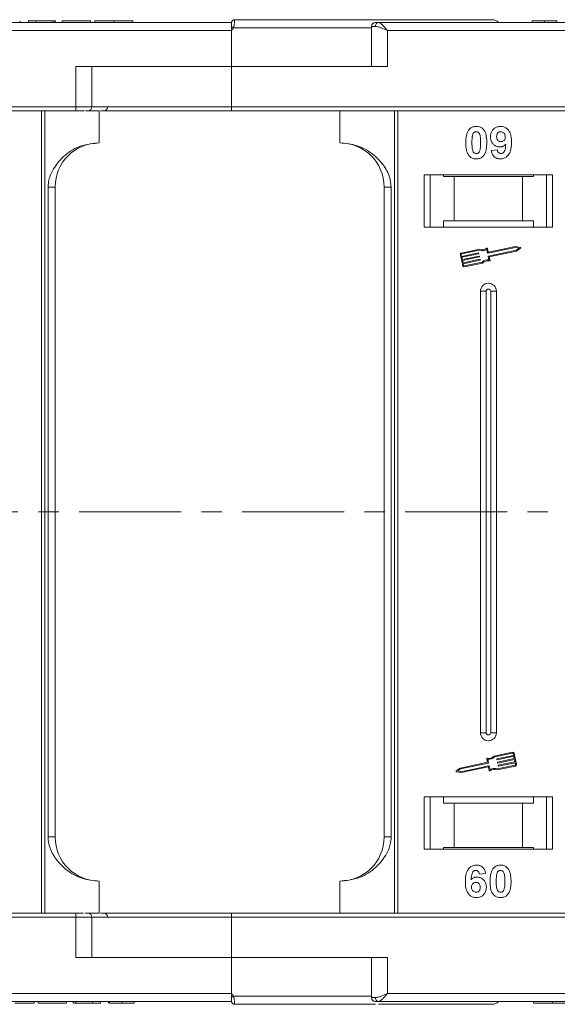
# Model space of a CAD drawing. Header units: millimetres. Extents: x 2205 to 3679, y 833 to 1866.
# Tile 29 of 86: x 3240 to 3307, y 1083 to 1206. Entities that reach past the tile are written whole.
import ezdxf

# ---------------------------------------------------------------- set-up
doc = ezdxf.new("R2010")
doc.units = ezdxf.units.MM
doc.linetypes.add('CENTERX2', pattern=[20.32, 12.7, -2.54, 2.54, -2.54])

msp = doc.modelspace()

# ---------------------------------------------------------------- linework, layer by layer
at = {"color": 7, "linetype": 'Continuous', "lineweight": 15}
for p, q in [((3266.09, 1205.183), (3217.384, 1205.183)), ((3239.731, 1205.183), (3239.731, 1205.383)), ((3240.757, 1205.383), (3241.718, 1205.383)), ((3240.757, 1205.183), (3240.757, 1205.383)), ((3241.718, 1205.383), (3241.718, 1205.183)), ((3241.718, 1205.383), (3243.834, 1205.383)), ((3243.834, 1205.383), (3243.834, 1205.183)), ((3243.834, 1205.383), (3244.154, 1205.383)), ((3244.154, 1205.383), (3244.154, 1205.183)), ((3244.987, 1205.183), (3244.987, 1205.383)), ((3244.987, 1205.383), (3248.513, 1205.383)), ((3248.513, 1205.383), (3248.513, 1205.183)), ((3249.026, 1205.383), (3249.026, 1205.183)), ((3251.405, 1205.183), (3251.405, 1205.383)), ((3253.769, 1205.183), (3253.769, 1205.383)), ((3266.09, 1205.181), (3266.09, 1205.183)), ((3266.44, 1205.533), (3266.44, 1205.533)), ((3333.09, 1205.183), (3284.384, 1205.183)), ((3303.526, 1205.383), (3303.526, 1205.183)), ((3305.07, 1205.183), (3305.07, 1205.383)), ((3306.622, 1205.183), (3306.622, 1205.383)), ((3218.502, 1204.183), (3266.09, 1204.183)), ((3266.324, 1204.533), (3266.09, 1204.183)), ((3266.09, 1204.183), (3266.09, 1199.683)), ((3283.502, 1204.533), (3266.324, 1204.533)), ((3283.502, 1204.683), (3283.502, 1199.683)), ((3284.011, 1204.683), (3283.502, 1204.683)), ((3285.502, 1204.183), (3333.09, 1204.183)), ((3285.502, 1199.683), (3285.502, 1204.183)), ((3246.678, 1199.683), (3246.678, 1194.683)), ((3266.09, 1199.683), (3246.678, 1199.683)), ((3248.678, 1194.683), (3248.678, 1199.683)), ((3266.09, 1194.683), (3266.09, 1199.683)), ((3266.09, 1199.683), (3285.502, 1199.683)), ((3246.678, 1194.683), (3199.09, 1194.683)), ((3199.09, 1194.183), (3246.678, 1194.183)), ((3242.378, 1194.183), (3242.378, 1144.183)), ((3242.797, 1144.183), (3242.797, 1194.183)), ((3246.678, 1194.683), (3246.678, 1194.183)), ((3248.678, 1194.683), (3246.678, 1194.683)), ((3247.885, 1194.183), (3249.59, 1194.183)), ((3266.09, 1194.683), (3248.678, 1194.683)), ((3249.59, 1190.183), (3249.59, 1194.183)), ((3313.678, 1194.683), (3266.09, 1194.683)), ((3266.09, 1194.683), (3266.09, 1194.183)), ((3266.09, 1194.183), (3313.678, 1194.183)), ((3279.59, 1194.183), (3279.59, 1190.183)), ((3286.383, 1194.183), (3286.383, 1144.183)), ((3286.802, 1144.183), (3286.802, 1194.183)), ((3298.449, 1189.227), (3299.218, 1189.311)), ((3306.09, 1186.183), (3290.09, 1186.183)), ((3290.09, 1186.183), (3290.09, 1179.683)), ((3290.84, 1179.683), (3290.84, 1186.183)), ((3292.476, 1185.983), (3292.476, 1186.183)), ((3292.476, 1185.983), (3293.84, 1185.983)), ((3293.84, 1185.983), (3293.84, 1180.483)), ((3302.34, 1185.983), (3293.84, 1185.983)), ((3302.34, 1180.483), (3302.34, 1185.983)), ((3302.34, 1185.983), (3303.704, 1185.983)), ((3303.704, 1186.183), (3303.704, 1185.983)), ((3305.34, 1186.183), (3305.34, 1179.683)), ((3306.09, 1179.683), (3306.09, 1186.183)), ((3243.205, 1184.683), (3243.205, 1144.183)), ((3244.09, 1184.683), (3243.205, 1184.683)), ((3244.09, 1144.183), (3244.09, 1184.683)), ((3285.09, 1184.683), (3285.975, 1184.683)), ((3285.09, 1184.683), (3285.09, 1144.183)), ((3285.975, 1144.183), (3285.975, 1184.683)), ((3293.84, 1180.483), (3292.476, 1180.483)), ((3292.476, 1180.483), (3292.476, 1179.683)), ((3302.34, 1180.483), (3293.84, 1180.483)), ((3303.704, 1180.483), (3302.34, 1180.483)), ((3303.704, 1179.683), (3303.704, 1180.483)), ((3290.09, 1179.683), (3306.09, 1179.683)), ((3297.008, 1176.936), (3294.729, 1176.454)), ((3296.996, 1176.813), (3294.754, 1176.339)), ((3297.982, 1176.451), (3297.889, 1176.895)), ((3298.073, 1176.591), (3297.985, 1177.006)), ((3301.479, 1177.16), (3298.017, 1176.429)), ((3298.09, 1176.084), (3301.551, 1176.815)), ((3301.478, 1177.28), (3298.108, 1176.568)), ((3298.2, 1175.987), (3301.599, 1176.705)), ((3302.079, 1177.162), (3301.478, 1177.28)), ((3301.921, 1177.073), (3301.479, 1177.16)), ((3301.551, 1176.815), (3301.921, 1177.073)), ((3301.599, 1176.705), (3302.101, 1177.056)), ((3294.593, 1176.246), (3294.885, 1174.867)), ((3294.708, 1176.27), (3294.757, 1176.04)), ((3294.757, 1176.04), (3296.84, 1176.48)), ((3296.864, 1176.365), (3294.781, 1175.925)), ((3294.781, 1175.925), (3294.842, 1175.638)), ((3294.842, 1175.638), (3296.924, 1176.078)), ((3296.949, 1175.963), (3294.866, 1175.523)), ((3294.866, 1175.523), (3294.927, 1175.236)), ((3294.927, 1175.236), (3297.009, 1175.676)), ((3297.034, 1175.561), (3294.951, 1175.121)), ((3296.874, 1176.457), (3296.886, 1176.4)), ((3296.959, 1176.055), (3296.971, 1175.998)), ((3297.044, 1175.653), (3297.056, 1175.596)), ((3298.161, 1175.605), (3298.067, 1176.049)), ((3298.294, 1175.543), (3298.2, 1175.987)), ((3294.951, 1175.121), (3295, 1174.891)), ((3295.069, 1174.846), (3297.312, 1175.319)), ((3295.094, 1174.731), (3297.372, 1175.212)), ((3297.09, 1171.683), (3297.09, 1144.183)), ((3297.09, 1171.683), (3297.805, 1171.683)), ((3297.805, 1171.683), (3297.805, 1144.183)), ((3298.375, 1144.183), (3298.375, 1171.683)), ((3299.09, 1171.683), (3298.375, 1171.683)), ((3299.09, 1144.183), (3299.09, 1171.683)), ((3242.378, 1144.183), (3242.378, 1094.183)), ((3242.797, 1094.183), (3242.797, 1144.183)), ((3243.205, 1144.183), (3243.205, 1103.683)), ((3244.09, 1103.683), (3244.09, 1144.183)), ((3285.09, 1144.183), (3285.09, 1103.683)), ((3285.975, 1103.683), (3285.975, 1144.183)), ((3286.383, 1144.183), (3286.383, 1094.183)), ((3286.802, 1094.183), (3286.802, 1144.183)), ((3297.09, 1144.183), (3297.09, 1116.683)), ((3297.805, 1144.183), (3297.805, 1116.683)), ((3298.375, 1116.683), (3298.375, 1144.183)), ((3299.09, 1116.683), (3299.09, 1144.183)), ((3297.805, 1116.683), (3297.09, 1116.683)), ((3299.09, 1116.683), (3298.375, 1116.683)), ((3301.086, 1114.249), (3298.808, 1113.768)), ((3301.111, 1114.134), (3298.868, 1113.661)), ((3297.98, 1112.993), (3294.581, 1112.275)), ((3298.09, 1112.896), (3294.629, 1112.165)), ((3297.886, 1113.437), (3297.98, 1112.993)), ((3298.019, 1113.375), (3298.113, 1112.931)), ((3299.136, 1113.327), (3299.124, 1113.385)), ((3299.146, 1113.419), (3301.229, 1113.859)), ((3301.253, 1113.744), (3299.171, 1113.304)), ((3299.221, 1112.925), (3299.209, 1112.982)), ((3299.231, 1113.017), (3301.314, 1113.457)), ((3301.338, 1113.342), (3299.256, 1112.902)), ((3299.316, 1112.615), (3301.399, 1113.055)), ((3301.423, 1112.94), (3299.34, 1112.5)), ((3301.229, 1113.859), (3301.18, 1114.089)), ((3301.314, 1113.457), (3301.253, 1113.744)), ((3301.587, 1112.735), (3301.295, 1114.113)), ((3301.399, 1113.055), (3301.338, 1113.342)), ((3301.472, 1112.71), (3301.423, 1112.94)), ((3294.581, 1112.275), (3294.079, 1111.924)), ((3294.101, 1111.818), (3294.702, 1111.7)), ((3294.629, 1112.165), (3294.259, 1111.907)), ((3294.259, 1111.907), (3294.701, 1111.82)), ((3294.701, 1111.82), (3298.163, 1112.551)), ((3294.702, 1111.7), (3298.072, 1112.412)), ((3298.107, 1112.39), (3298.195, 1111.974)), ((3298.198, 1112.529), (3298.291, 1112.085)), ((3299.172, 1112.044), (3301.451, 1112.526)), ((3299.184, 1112.167), (3301.426, 1112.641)), ((3299.306, 1112.523), (3299.294, 1112.58)), ((3306.09, 1108.683), (3290.09, 1108.683)), ((3290.09, 1108.683), (3290.09, 1102.183)), ((3290.84, 1102.183), (3290.84, 1108.683)), ((3292.476, 1108.683), (3292.476, 1107.883)), ((3303.704, 1107.883), (3303.704, 1108.683)), ((3305.34, 1108.683), (3305.34, 1102.183)), ((3306.09, 1102.183), (3306.09, 1108.683)), ((3292.476, 1107.883), (3293.84, 1107.883)), ((3293.84, 1107.883), (3293.84, 1102.383)), ((3293.84, 1107.883), (3302.34, 1107.883)), ((3302.34, 1102.383), (3302.34, 1107.883)), ((3302.34, 1107.883), (3303.704, 1107.883)), ((3243.205, 1103.683), (3244.09, 1103.683)), ((3285.09, 1103.683), (3285.975, 1103.683)), ((3290.09, 1102.183), (3306.09, 1102.183)), ((3293.84, 1102.383), (3292.476, 1102.383)), ((3292.476, 1102.183), (3292.476, 1102.383)), ((3293.84, 1102.383), (3302.34, 1102.383)), ((3303.704, 1102.383), (3302.34, 1102.383)), ((3303.704, 1102.383), (3303.704, 1102.183)), ((3249.59, 1098.183), (3249.59, 1094.183)), ((3279.59, 1094.183), (3279.59, 1098.183)), ((3297.731, 1099.139), (3296.962, 1099.055)), ((3246.678, 1094.183), (3199.09, 1094.183)), ((3199.09, 1093.683), (3246.678, 1093.683)), ((3246.678, 1093.683), (3246.678, 1094.183)), ((3246.678, 1093.683), (3246.678, 1088.683)), ((3246.678, 1093.683), (3248.678, 1093.683)), ((3247.816, 1094.183), (3249.59, 1094.183)), ((3248.678, 1088.683), (3248.678, 1093.683)), ((3248.678, 1093.683), (3266.09, 1093.683)), ((3266.09, 1093.683), (3266.09, 1094.183)), ((3313.678, 1094.183), (3266.09, 1094.183)), ((3266.09, 1088.683), (3266.09, 1093.683)), ((3266.09, 1093.683), (3313.678, 1093.683)), ((3246.678, 1088.683), (3266.09, 1088.683)), ((3285.502, 1088.683), (3266.09, 1088.683)), ((3266.09, 1088.683), (3266.09, 1084.183)), ((3283.502, 1088.683), (3283.502, 1083.683)), ((3285.502, 1084.183), (3285.502, 1088.683)), ((3266.09, 1084.183), (3218.502, 1084.183)), ((3266.09, 1084.183), (3266.324, 1083.833)), ((3266.324, 1083.833), (3283.502, 1083.833)), ((3283.502, 1083.683), (3284.011, 1083.683)), ((3333.09, 1084.183), (3285.502, 1084.183)), ((3217.384, 1083.183), (3266.09, 1083.183)), ((3241.462, 1083.183), (3241.462, 1082.983)), ((3241.975, 1082.983), (3241.975, 1083.183)), ((3241.975, 1082.983), (3245.5, 1082.983)), ((3245.5, 1083.183), (3245.5, 1082.983)), ((3246.334, 1083.183), (3246.334, 1082.983)), ((3246.334, 1082.983), (3246.654, 1082.983)), ((3246.654, 1083.183), (3246.654, 1082.983)), ((3246.654, 1082.983), (3248.769, 1082.983)), ((3248.769, 1082.983), (3248.769, 1083.183)), ((3248.769, 1082.983), (3249.731, 1082.983)), ((3249.731, 1083.183), (3249.731, 1082.983)), ((3250.757, 1083.183), (3250.757, 1082.983)), ((3250.866, 1083.183), (3250.866, 1082.983)), ((3252.417, 1083.183), (3252.417, 1082.983)), ((3253.962, 1083.183), (3253.962, 1082.983)), ((3266.44, 1082.833), (3266.44, 1082.833)), ((3284.384, 1083.183), (3333.09, 1083.183)), ((3303.718, 1083.183), (3303.718, 1082.983)), ((3306.083, 1082.983), (3306.083, 1083.183))]:
    msp.add_line(p, q, dxfattribs=at)
at = {"color": 1, "linetype": 'CENTERX2', "lineweight": 13}
msp.add_line((3503.62, 1144.183), (2665.537, 1144.183), dxfattribs=at)
at = {"color": 7, "linetype": 'Continuous', "lineweight": 15}
for centre, radius, start, end in [((3266.44, 1205.183), 0.35, 89.99809, 179.99959), ((3284.002, 1204.683), 0.5, 90, 180), ((3284.458, 1204.738), 0.451, 99.5202, 187.08135), ((3298.59, 1204.533), 1, 41.2946, 90), ((3230.546, 1137.606), 75.89, 61.87179, 62.07191), ((3248.178, 1194.683), 0.5, 270, 0), ((3250.162, 1194.683), 0.5, 270, 0), ((3249.59, 1184.683), 5.5, 90, 180), ((3279.59, 1184.683), 5.5, 0, 90), ((3297.361, 1177.734), 0.99, 248.37041, 302.16635), ((3297.361, 1177.734), 0.873, 246.11204, 307.44471), ((3297.928, 1176.994), 0.0587, 11.9297, 127.44471), ((3302.067, 1177.104), 0.0587, 304.95116, 78.90824), ((3294.766, 1176.282), 0.176, 101.9297, 191.9297), ((3294.766, 1176.282), 0.0587, 101.9297, 191.9297), ((3296.846, 1176.451), 0.0294, 11.9297, 101.9297), ((3296.858, 1176.394), 0.0294, 281.9297, 11.9297), ((3296.931, 1176.049), 0.0294, 11.9297, 101.9297), ((3296.943, 1175.992), 0.0294, 281.9297, 11.9297), ((3297.016, 1175.647), 0.0294, 11.9297, 101.9297), ((3297.028, 1175.589), 0.0294, 281.9297, 11.9297), ((3298.018, 1174.625), 0.99, 81.69305, 135.48899), ((3298.018, 1174.625), 0.873, 76.41469, 137.74736), ((3298.011, 1176.457), 0.0294, 191.9297, 281.9297), ((3298.096, 1176.055), 0.0294, 101.9297, 191.9297), ((3298.102, 1176.597), 0.0294, 191.9297, 281.9297), ((3298.237, 1175.531), 0.0587, 256.41469, 11.9297), ((3295.057, 1174.903), 0.176, 191.9297, 281.9297), ((3295.057, 1174.903), 0.0587, 191.9297, 281.9297), ((3298.09, 1171.683), 1, 0, 180), ((3298.09, 1171.683), 0.285, 0, 180), ((3298.09, 1116.683), 1, 180, 0), ((3298.09, 1116.683), 0.285, 180, 0), ((3301.123, 1114.077), 0.176, 11.9297, 101.9297), ((3301.123, 1114.077), 0.0587, 11.9297, 101.9297), ((3297.943, 1113.449), 0.0587, 76.41469, 191.9297), ((3298.162, 1114.355), 0.873, 256.41469, 317.74736), ((3298.162, 1114.355), 0.99, 261.69305, 315.48899), ((3298.084, 1112.925), 0.0294, 281.9297, 11.9297), ((3299.152, 1113.391), 0.0294, 101.9297, 191.9297), ((3299.164, 1113.333), 0.0294, 191.9297, 281.9297), ((3299.237, 1112.988), 0.0294, 101.9297, 191.9297), ((3299.249, 1112.931), 0.0294, 191.9297, 281.9297), ((3294.113, 1111.876), 0.0587, 124.95116, 258.90824), ((3298.078, 1112.383), 0.0294, 11.9297, 101.9297), ((3298.169, 1112.523), 0.0294, 11.9297, 101.9297), ((3298.252, 1111.986), 0.0587, 191.9297, 307.44471), ((3298.819, 1111.246), 0.873, 66.11204, 127.44471), ((3298.819, 1111.246), 0.99, 68.37041, 122.16635), ((3299.322, 1112.586), 0.0294, 101.9297, 191.9297), ((3299.334, 1112.529), 0.0294, 191.9297, 281.9297), ((3301.414, 1112.698), 0.0587, 281.9297, 11.9297), ((3301.414, 1112.698), 0.176, 281.9297, 11.9297), ((3249.59, 1103.683), 5.5, 180, 270), ((3279.59, 1103.683), 5.5, 270, 0), ((3248.178, 1093.683), 0.5, 0, 90), ((3250.162, 1093.683), 0.5, 0, 90), ((3230.546, 1150.76), 75.89, 297.92809, 298.12821), ((3284.002, 1083.683), 0.5, 180, 270), ((3284.458, 1083.627), 0.451, 172.91869, 260.47981), ((3266.44, 1083.183), 0.35, 180.00041, 270.00191), ((3298.59, 1083.833), 1, 270, 319.04573)]:
    msp.add_arc(centre, radius, start, end, dxfattribs=at)
for points, knots in [([(3251.405, 1205.383), (3251.271, 1205.383), (3250.868, 1205.383), (3250.207, 1205.383), (3249.586, 1205.383), (3249.161, 1205.383), (3249.035, 1205.383), (3249.028, 1205.383), (3249.026, 1205.383)], [0, 0, 0, 0, 0.1021706, 0.3092201, 0.51365, 0.6922749, 0.9324126, 1, 1, 1, 1]), ([(3253.769, 1205.383), (3253.766, 1205.383), (3253.756, 1205.383), (3253.614, 1205.383), (3253.222, 1205.383), (3252.648, 1205.383), (3252.009, 1205.383), (3251.587, 1205.383), (3251.405, 1205.383)], [0, 0, 0, 0, 0.1018882, 0.3073435, 0.4929627, 0.6786474, 0.8607914, 1, 1, 1, 1]), ([(3266.09, 1204.657), (3266.09, 1204.75), (3266.09, 1204.935), (3266.09, 1205.097), (3266.09, 1205.127), (3266.09, 1205.136)], [0, 0, 0, 0, 0.412717, 0.8254516, 1, 1, 1, 1]), ([(3266.44, 1205.533), (3266.44, 1205.525), (3266.441, 1205.512), (3266.44, 1205.409), (3266.438, 1205.264), (3266.427, 1205.08), (3266.407, 1204.898), (3266.378, 1204.711), (3266.341, 1204.589), (3266.324, 1204.533)], [0, 0, 0, 0, 0.1718456, 0.312445, 0.4991009, 0.6298393, 0.7575038, 0.8890244, 1, 1, 1, 1]), ([(3298.59, 1205.533), (3298.544, 1205.533), (3298.45, 1205.533), (3297.68, 1205.533), (3296.513, 1205.533), (3295.042, 1205.533), (3293.394, 1205.533), (3291.455, 1205.533), (3288.498, 1205.533), (3285.064, 1205.533), (3281.287, 1205.533), (3278.051, 1205.533), (3274.408, 1205.533), (3270.418, 1205.533), (3267.753, 1205.533), (3266.44, 1205.533)], [0, 0, 0, 0, 0.0777263, 0.157824, 0.2401354, 0.3044544, 0.368763, 0.4344301, 0.5000865, 0.631237, 0.695556, 0.7598647, 0.8421852, 0.9222807, 1, 1, 1, 1]), ([(3284.384, 1205.183), (3284.451, 1205.166), (3284.595, 1205.13), (3284.874, 1204.88), (3285.184, 1204.55), (3285.396, 1204.305), (3285.502, 1204.183)], [0, 0, 0, 0, 0.2343588, 0.4982155, 0.7484812, 1, 1, 1, 1]), ([(3305.07, 1205.383), (3304.937, 1205.383), (3304.632, 1205.383), (3304.181, 1205.383), (3303.822, 1205.383), (3303.567, 1205.383), (3303.542, 1205.383), (3303.526, 1205.383)], [0, 0, 0, 0, 0.1552919, 0.3531453, 0.543243, 0.704067, 1, 1, 1, 1]), ([(3306.622, 1205.383), (3306.568, 1205.383), (3306.46, 1205.383), (3306.156, 1205.383), (3305.691, 1205.383), (3305.304, 1205.383), (3305.07, 1205.383)], [0, 0, 0, 0, 0.2064605, 0.4135145, 0.6452106, 1, 1, 1, 1]), ([(3285.502, 1204.183), (3285.232, 1204.299), (3284.814, 1204.48), (3284.315, 1204.651), (3284.106, 1204.673), (3284.011, 1204.683)], [0, 0, 0, 0, 0.49841293, 0.77292805, 1, 1, 1, 1]), ([(3246.678, 1194.183), (3246.822, 1194.183), (3247.114, 1194.183), (3247.477, 1194.183), (3247.646, 1194.183), (3247.71, 1194.183)], [0, 0, 0, 0, 0.3748158, 0.7664972, 1, 1, 1, 1]), ([(3249.765, 1194.183), (3250.144, 1194.183), (3251.475, 1194.183), (3254.213, 1194.183), (3257.937, 1194.183), (3262.024, 1194.183), (3264.749, 1194.183), (3266.09, 1194.183)], [0, 0, 0, 0, 0.0775633, 0.2725881, 0.5220198, 0.7646587, 1, 1, 1, 1]), ([(3295.269, 1190.21), (3295.272, 1190.344), (3295.277, 1190.647), (3295.349, 1191.176), (3295.489, 1191.598), (3295.648, 1191.805), (3295.665, 1191.828)], [0, 0, 0, 0, 0.2367308, 0.5375555, 0.9496679, 1, 1, 1, 1]), ([(3295.665, 1191.828), (3295.71, 1191.878), (3295.8, 1191.98), (3295.969, 1192.095), (3296.157, 1192.178), (3296.327, 1192.217), (3296.468, 1192.232), (3296.541, 1192.233), (3296.577, 1192.234)], [0, 0, 0, 0, 0.1937762, 0.3936, 0.5878635, 0.7889077, 0.894169, 1, 1, 1, 1]), ([(3296.124, 1191.175), (3296.148, 1191.244), (3296.186, 1191.356), (3296.294, 1191.482), (3296.418, 1191.548), (3296.517, 1191.565), (3296.571, 1191.567), (3296.577, 1191.567)], [0, 0, 0, 0, 0.3348035, 0.5425606, 0.750382, 0.9707212, 1, 1, 1, 1]), ([(3296.577, 1192.234), (3296.712, 1192.224), (3296.984, 1192.203), (3297.337, 1192.005), (3297.608, 1191.712), (3297.86, 1191.111), (3297.874, 1190.588), (3297.885, 1190.202)], [0, 0, 0, 0, 0.147566, 0.2966882, 0.4312776, 0.580404, 1, 1, 1, 1]), ([(3296.577, 1191.567), (3296.634, 1191.562), (3296.736, 1191.552), (3296.868, 1191.475), (3296.981, 1191.328), (3297.077, 1191.053), (3297.111, 1190.661), (3297.114, 1190.361), (3297.116, 1190.21)], [0, 0, 0, 0, 0.10461361, 0.18881412, 0.27351189, 0.44412695, 0.71948087, 1, 1, 1, 1]), ([(3298.346, 1190.93), (3298.354, 1191.064), (3298.37, 1191.334), (3298.537, 1191.714), (3298.817, 1192.01), (3299.188, 1192.204), (3299.462, 1192.224), (3299.604, 1192.234)], [0, 0, 0, 0, 0.1979267, 0.3977284, 0.5974133, 0.7905838, 1, 1, 1, 1]), ([(3299.116, 1190.969), (3299.12, 1191.055), (3299.126, 1191.194), (3299.201, 1191.373), (3299.31, 1191.48), (3299.453, 1191.554), (3299.56, 1191.563), (3299.62, 1191.567)], [0, 0, 0, 0, 0.2913202, 0.4655393, 0.6416315, 0.798664, 1, 1, 1, 1]), ([(3299.604, 1192.234), (3299.74, 1192.223), (3300.011, 1192.202), (3300.372, 1192), (3300.663, 1191.695), (3300.903, 1191.16), (3300.958, 1190.651), (3300.961, 1190.296), (3300.962, 1190.236)], [0, 0, 0, 0, 0.148288, 0.2977445, 0.4437132, 0.6077915, 0.9347078, 1, 1, 1, 1]), ([(3299.62, 1191.567), (3299.687, 1191.56), (3299.824, 1191.546), (3299.999, 1191.429), (3300.127, 1191.271), (3300.184, 1191.088), (3300.19, 1190.968), (3300.193, 1190.912)], [0, 0, 0, 0, 0.2079545, 0.4204057, 0.6273197, 0.8277075, 1, 1, 1, 1]), ([(3295.662, 1188.594), (3295.623, 1188.648), (3295.543, 1188.758), (3295.435, 1188.995), (3295.345, 1189.302), (3295.295, 1189.639), (3295.273, 1189.943), (3295.271, 1190.121), (3295.269, 1190.21)], [0, 0, 0, 0, 0.11844057, 0.2393457, 0.45959323, 0.68492476, 0.84223987, 1, 1, 1, 1]), ([(3296.039, 1190.21), (3296.039, 1190.277), (3296.04, 1190.41), (3296.046, 1190.591), (3296.056, 1190.752), (3296.07, 1190.893), (3296.089, 1191.035), (3296.113, 1191.128), (3296.124, 1191.175)], [0, 0, 0, 0, 0.2059417, 0.4119594, 0.558149, 0.7045024, 0.8518015, 1, 1, 1, 1]), ([(3296.577, 1188.849), (3296.509, 1188.858), (3296.399, 1188.871), (3296.271, 1188.959), (3296.166, 1189.112), (3296.074, 1189.386), (3296.045, 1189.776), (3296.041, 1190.065), (3296.039, 1190.21)], [0, 0, 0, 0, 0.1253702, 0.2022903, 0.2791788, 0.4647576, 0.7305818, 1, 1, 1, 1]), ([(3297.116, 1190.21), (3297.115, 1190.143), (3297.114, 1190.01), (3297.108, 1189.829), (3297.098, 1189.667), (3297.084, 1189.525), (3297.066, 1189.382), (3297.042, 1189.289), (3297.03, 1189.242)], [0, 0, 0, 0, 0.2052705, 0.4106164, 0.5571497, 0.7038442, 0.8514711, 1, 1, 1, 1]), ([(3297.885, 1190.202), (3297.883, 1190.068), (3297.877, 1189.765), (3297.807, 1189.247), (3297.668, 1188.827), (3297.512, 1188.619), (3297.489, 1188.589)], [0, 0, 0, 0, 0.2372812, 0.5385907, 0.9326774, 1, 1, 1, 1]), ([(3299.528, 1189.67), (3299.393, 1189.682), (3299.12, 1189.707), (3298.77, 1189.923), (3298.502, 1190.229), (3298.364, 1190.583), (3298.352, 1190.825), (3298.346, 1190.93)], [0, 0, 0, 0, 0.2101886, 0.42177326, 0.62360346, 0.83703437, 1, 1, 1, 1]), ([(3299.658, 1190.337), (3299.59, 1190.342), (3299.465, 1190.353), (3299.301, 1190.447), (3299.19, 1190.578), (3299.125, 1190.759), (3299.119, 1190.891), (3299.116, 1190.969)], [0, 0, 0, 0, 0.2139369, 0.3980753, 0.5830907, 0.7516657, 1, 1, 1, 1]), ([(3300.962, 1190.236), (3300.959, 1190.103), (3300.95, 1189.702), (3300.86, 1189.146), (3300.581, 1188.637), (3300.235, 1188.335), (3299.865, 1188.197), (3299.631, 1188.187), (3299.547, 1188.183)], [0, 0, 0, 0, 0.1423372, 0.4291269, 0.5899433, 0.7512055, 0.9098946, 1, 1, 1, 1]), ([(3300.193, 1190.912), (3300.188, 1190.832), (3300.18, 1190.699), (3300.094, 1190.531), (3299.974, 1190.421), (3299.824, 1190.347), (3299.714, 1190.34), (3299.658, 1190.337)], [0, 0, 0, 0, 0.2673945, 0.4472142, 0.6271221, 0.8130653, 1, 1, 1, 1]), ([(3249.59, 1190.183), (3248.83, 1190.106), (3247.31, 1189.954), (3245.288, 1188.764), (3243.956, 1187.213), (3243.296, 1185.769), (3243.229, 1184.977), (3243.205, 1184.683)], [0, 0, 0, 0, 0.2490962, 0.4982428, 0.745205, 0.90541, 1, 1, 1, 1]), ([(3285.975, 1184.683), (3285.932, 1185.073), (3285.821, 1186.072), (3284.997, 1187.526), (3283.627, 1188.939), (3281.762, 1189.976), (3280.311, 1190.114), (3279.59, 1190.183)], [0, 0, 0, 0, 0.1257134, 0.3212757, 0.5244662, 0.763484, 1, 1, 1, 1]), ([(3297.03, 1189.242), (3297.006, 1189.173), (3296.969, 1189.061), (3296.861, 1188.936), (3296.739, 1188.87), (3296.64, 1188.852), (3296.586, 1188.85), (3296.577, 1188.849)], [0, 0, 0, 0, 0.3336776, 0.5404125, 0.7472639, 0.9612091, 1, 1, 1, 1]), ([(3299.547, 1188.183), (3299.411, 1188.194), (3299.165, 1188.214), (3298.852, 1188.396), (3298.609, 1188.676), (3298.495, 1188.973), (3298.459, 1189.173), (3298.449, 1189.227)], [0, 0, 0, 0, 0.2427882, 0.4388655, 0.6348012, 0.9009361, 1, 1, 1, 1]), ([(3299.218, 1189.311), (3299.232, 1189.231), (3299.252, 1189.108), (3299.342, 1188.964), (3299.447, 1188.886), (3299.554, 1188.853), (3299.62, 1188.851), (3299.645, 1188.849)], [0, 0, 0, 0, 0.3447142, 0.5290593, 0.7142089, 0.8921959, 1, 1, 1, 1]), ([(3300.251, 1190.005), (3300.205, 1189.956), (3300.111, 1189.857), (3299.964, 1189.768), (3299.837, 1189.717), (3299.738, 1189.689), (3299.635, 1189.674), (3299.564, 1189.671), (3299.528, 1189.67)], [0, 0, 0, 0, 0.24349124, 0.49626585, 0.61820988, 0.7417038, 0.87015842, 1, 1, 1, 1]), ([(3299.645, 1188.849), (3299.699, 1188.855), (3299.808, 1188.866), (3299.959, 1188.965), (3300.1, 1189.135), (3300.21, 1189.496), (3300.234, 1189.798), (3300.251, 1190.005)], [0, 0, 0, 0, 0.1120155, 0.2243547, 0.3677679, 0.565827, 1, 1, 1, 1]), ([(3296.577, 1188.183), (3296.51, 1188.185), (3296.376, 1188.19), (3296.178, 1188.233), (3295.987, 1188.311), (3295.842, 1188.41), (3295.735, 1188.508), (3295.687, 1188.565), (3295.662, 1188.594)], [0, 0, 0, 0, 0.1926347, 0.388697, 0.5820148, 0.7830443, 0.8909593, 1, 1, 1, 1]), ([(3297.489, 1188.589), (3297.445, 1188.539), (3297.355, 1188.437), (3297.186, 1188.321), (3296.997, 1188.238), (3296.828, 1188.2), (3296.686, 1188.185), (3296.614, 1188.184), (3296.577, 1188.183)], [0, 0, 0, 0, 0.1937693, 0.3935642, 0.587886, 0.7891312, 0.8942826, 1, 1, 1, 1]), ([(3243.205, 1103.683), (3243.248, 1103.292), (3243.359, 1102.293), (3244.183, 1100.839), (3245.553, 1099.426), (3247.418, 1098.39), (3248.869, 1098.251), (3249.59, 1098.183)], [0, 0, 0, 0, 0.1257134, 0.3212757, 0.5244662, 0.763484, 1, 1, 1, 1]), ([(3279.59, 1098.183), (3280.35, 1098.259), (3281.87, 1098.412), (3283.892, 1099.602), (3285.224, 1101.152), (3285.884, 1102.596), (3285.951, 1103.389), (3285.975, 1103.683)], [0, 0, 0, 0, 0.24909619, 0.49824278, 0.74520496, 0.90540997, 1, 1, 1, 1]), ([(3295.218, 1098.129), (3295.221, 1098.262), (3295.23, 1098.664), (3295.32, 1099.22), (3295.599, 1099.728), (3295.945, 1100.031), (3296.315, 1100.168), (3296.549, 1100.179), (3296.633, 1100.183)], [0, 0, 0, 0, 0.1423372, 0.4291269, 0.5899433, 0.7512055, 0.9098946, 1, 1, 1, 1]), ([(3296.535, 1099.516), (3296.481, 1099.511), (3296.372, 1099.5), (3296.22, 1099.4), (3296.078, 1099.228), (3295.97, 1098.866), (3295.946, 1098.565), (3295.929, 1098.361)], [0, 0, 0, 0, 0.1120492, 0.2243802, 0.3701146, 0.5702758, 1, 1, 1, 1]), ([(3296.962, 1099.055), (3296.949, 1099.132), (3296.93, 1099.254), (3296.839, 1099.398), (3296.734, 1099.479), (3296.626, 1099.512), (3296.56, 1099.515), (3296.535, 1099.516)], [0, 0, 0, 0, 0.33384, 0.5245467, 0.7163724, 0.8918244, 1, 1, 1, 1]), ([(3296.633, 1100.183), (3296.769, 1100.172), (3297.015, 1100.153), (3297.328, 1099.969), (3297.569, 1099.692), (3297.685, 1099.395), (3297.721, 1099.196), (3297.731, 1099.139)], [0, 0, 0, 0, 0.24269082, 0.43900235, 0.63500599, 0.89505866, 1, 1, 1, 1]), ([(3298.295, 1098.164), (3298.297, 1098.297), (3298.303, 1098.6), (3298.375, 1099.128), (3298.516, 1099.548), (3298.674, 1099.754), (3298.691, 1099.776)], [0, 0, 0, 0, 0.2373811, 0.5389182, 0.9490817, 1, 1, 1, 1]), ([(3298.691, 1099.776), (3298.735, 1099.827), (3298.825, 1099.929), (3298.994, 1100.044), (3299.183, 1100.127), (3299.352, 1100.165), (3299.494, 1100.18), (3299.566, 1100.182), (3299.603, 1100.183)], [0, 0, 0, 0, 0.1937762, 0.3936, 0.5878635, 0.7889077, 0.894169, 1, 1, 1, 1]), ([(3299.15, 1099.123), (3299.174, 1099.193), (3299.212, 1099.305), (3299.32, 1099.43), (3299.444, 1099.497), (3299.543, 1099.513), (3299.596, 1099.516), (3299.603, 1099.516)], [0, 0, 0, 0, 0.3348035, 0.5425606, 0.750382, 0.9707212, 1, 1, 1, 1]), ([(3299.603, 1100.183), (3299.67, 1100.181), (3299.804, 1100.176), (3300.002, 1100.132), (3300.193, 1100.055), (3300.338, 1099.956), (3300.445, 1099.858), (3300.493, 1099.8), (3300.518, 1099.772)], [0, 0, 0, 0, 0.1926273, 0.3886837, 0.5820134, 0.7832006, 0.8910383, 1, 1, 1, 1]), ([(3299.603, 1099.516), (3299.66, 1099.51), (3299.761, 1099.5), (3299.89, 1099.425), (3300, 1099.285), (3300.1, 1099.014), (3300.136, 1098.617), (3300.14, 1098.311), (3300.141, 1098.156)], [0, 0, 0, 0, 0.10564606, 0.18622129, 0.26704196, 0.43154058, 0.71270762, 1, 1, 1, 1]), ([(3300.518, 1099.772), (3300.557, 1099.717), (3300.637, 1099.608), (3300.742, 1099.376), (3300.832, 1099.081), (3300.882, 1098.749), (3300.907, 1098.44), (3300.909, 1098.25), (3300.911, 1098.156)], [0, 0, 0, 0, 0.118432, 0.2393289, 0.4494336, 0.6641784, 0.8318201, 1, 1, 1, 1]), ([(3295.929, 1098.361), (3295.975, 1098.409), (3296.07, 1098.507), (3296.215, 1098.598), (3296.342, 1098.648), (3296.441, 1098.676), (3296.545, 1098.692), (3296.616, 1098.694), (3296.652, 1098.696)], [0, 0, 0, 0, 0.2436536, 0.4957602, 0.6178923, 0.7415029, 0.8700251, 1, 1, 1, 1]), ([(3296.652, 1098.696), (3296.787, 1098.683), (3297.06, 1098.658), (3297.408, 1098.443), (3297.674, 1098.141), (3297.815, 1097.788), (3297.828, 1097.544), (3297.834, 1097.436)], [0, 0, 0, 0, 0.2102159, 0.4219747, 0.6200164, 0.8310369, 1, 1, 1, 1]), ([(3299.064, 1098.156), (3299.065, 1098.222), (3299.066, 1098.356), (3299.072, 1098.536), (3299.082, 1098.698), (3299.096, 1098.841), (3299.114, 1098.983), (3299.138, 1099.077), (3299.15, 1099.123)], [0, 0, 0, 0, 0.20527, 0.4106157, 0.5571475, 0.7038444, 0.8514751, 1, 1, 1, 1]), ([(3296.576, 1096.131), (3296.44, 1096.142), (3296.169, 1096.163), (3295.809, 1096.364), (3295.517, 1096.669), (3295.277, 1097.205), (3295.222, 1097.716), (3295.219, 1098.071), (3295.218, 1098.129)], [0, 0, 0, 0, 0.1482689, 0.2976473, 0.4424214, 0.6078512, 0.9356585, 1, 1, 1, 1]), ([(3295.987, 1097.454), (3295.992, 1097.536), (3296, 1097.672), (3296.092, 1097.842), (3296.214, 1097.95), (3296.362, 1098.019), (3296.47, 1098.026), (3296.522, 1098.029)], [0, 0, 0, 0, 0.2767209, 0.4568705, 0.6370074, 0.8240683, 1, 1, 1, 1]), ([(3296.56, 1096.798), (3296.493, 1096.805), (3296.356, 1096.82), (3296.18, 1096.936), (3296.054, 1097.094), (3295.996, 1097.276), (3295.99, 1097.396), (3295.987, 1097.454)], [0, 0, 0, 0, 0.2079047, 0.4199807, 0.6306256, 0.821735, 1, 1, 1, 1]), ([(3296.522, 1098.029), (3296.59, 1098.024), (3296.715, 1098.014), (3296.875, 1097.919), (3296.994, 1097.784), (3297.056, 1097.6), (3297.062, 1097.467), (3297.064, 1097.397)], [0, 0, 0, 0, 0.2137567, 0.3949441, 0.5765849, 0.7773109, 1, 1, 1, 1]), ([(3297.064, 1097.397), (3297.06, 1097.311), (3297.054, 1097.173), (3296.981, 1096.994), (3296.87, 1096.885), (3296.726, 1096.811), (3296.619, 1096.803), (3296.56, 1096.798)], [0, 0, 0, 0, 0.28869741, 0.46355259, 0.63994173, 0.80180841, 1, 1, 1, 1]), ([(3297.834, 1097.436), (3297.826, 1097.302), (3297.81, 1097.032), (3297.645, 1096.65), (3297.359, 1096.351), (3296.986, 1096.16), (3296.713, 1096.141), (3296.576, 1096.131)], [0, 0, 0, 0, 0.1978309, 0.3972998, 0.5989102, 0.7987412, 1, 1, 1, 1]), ([(3299.603, 1096.131), (3299.468, 1096.142), (3299.196, 1096.162), (3298.842, 1096.36), (3298.554, 1096.674), (3298.321, 1097.285), (3298.305, 1097.805), (3298.295, 1098.164)], [0, 0, 0, 0, 0.1475277, 0.2965695, 0.43214, 0.6087374, 1, 1, 1, 1]), ([(3299.603, 1096.798), (3299.535, 1096.806), (3299.425, 1096.819), (3299.296, 1096.905), (3299.193, 1097.056), (3299.1, 1097.328), (3299.07, 1097.718), (3299.066, 1098.009), (3299.064, 1098.156)], [0, 0, 0, 0, 0.125351, 0.2021974, 0.2791824, 0.4597421, 0.727968, 1, 1, 1, 1]), ([(3300.056, 1097.191), (3300.032, 1097.122), (3299.994, 1097.01), (3299.887, 1096.885), (3299.765, 1096.819), (3299.666, 1096.801), (3299.611, 1096.798), (3299.603, 1096.798)], [0, 0, 0, 0, 0.3336776, 0.5404125, 0.7472639, 0.9612091, 1, 1, 1, 1]), ([(3300.141, 1098.156), (3300.141, 1098.089), (3300.14, 1097.955), (3300.134, 1097.775), (3300.124, 1097.614), (3300.11, 1097.472), (3300.091, 1097.33), (3300.067, 1097.237), (3300.056, 1097.191)], [0, 0, 0, 0, 0.2059417, 0.4119594, 0.558149, 0.7045024, 0.8518015, 1, 1, 1, 1]), ([(3300.911, 1098.156), (3300.908, 1098.022), (3300.903, 1097.719), (3300.833, 1097.198), (3300.695, 1096.776), (3300.537, 1096.568), (3300.515, 1096.538)], [0, 0, 0, 0, 0.2366286, 0.5373614, 0.9329864, 1, 1, 1, 1]), ([(3300.515, 1096.538), (3300.47, 1096.488), (3300.38, 1096.386), (3300.211, 1096.27), (3300.023, 1096.187), (3299.853, 1096.149), (3299.712, 1096.134), (3299.639, 1096.132), (3299.603, 1096.131)], [0, 0, 0, 0, 0.1937693, 0.3935642, 0.587886, 0.7891312, 0.8942826, 1, 1, 1, 1]), ([(3247.641, 1094.183), (3247.599, 1094.183), (3247.45, 1094.183), (3247.114, 1094.183), (3246.821, 1094.183), (3246.678, 1094.183)], [0, 0, 0, 0, 0.1658977, 0.5921255, 1, 1, 1, 1]), ([(3266.09, 1094.183), (3264.749, 1094.183), (3262.025, 1094.183), (3257.938, 1094.183), (3254.213, 1094.183), (3251.476, 1094.183), (3250.144, 1094.183), (3249.765, 1094.183)], [0, 0, 0, 0, 0.2353272, 0.4779523, 0.7274109, 0.9224047, 1, 1, 1, 1]), ([(3266.09, 1083.183), (3266.09, 1083.194), (3266.09, 1083.216), (3266.09, 1083.388), (3266.09, 1083.573), (3266.09, 1083.69), (3266.09, 1083.708)], [0, 0, 0, 0, 0.3133566, 0.6267132, 0.9400698, 1, 1, 1, 1]), ([(3266.324, 1083.833), (3266.341, 1083.776), (3266.378, 1083.653), (3266.407, 1083.467), (3266.427, 1083.285), (3266.438, 1083.102), (3266.44, 1082.956), (3266.441, 1082.853), (3266.44, 1082.84), (3266.44, 1082.833)], [0, 0, 0, 0, 0.11199725, 0.24484387, 0.3691679, 0.50089869, 0.68753328, 0.82813816, 1, 1, 1, 1]), ([(3284.011, 1083.683), (3284.106, 1083.693), (3284.315, 1083.714), (3284.814, 1083.886), (3285.232, 1084.066), (3285.502, 1084.183)], [0, 0, 0, 0, 0.2270634, 0.5015869, 1, 1, 1, 1]), ([(3285.502, 1084.183), (3285.396, 1084.06), (3285.184, 1083.815), (3284.874, 1083.485), (3284.595, 1083.235), (3284.451, 1083.2), (3284.384, 1083.183)], [0, 0, 0, 0, 0.2515188, 0.50178442, 0.76563227, 1, 1, 1, 1]), ([(3239.083, 1082.983), (3239.216, 1082.983), (3239.62, 1082.983), (3240.28, 1082.983), (3240.902, 1082.983), (3241.327, 1082.983), (3241.452, 1082.983), (3241.46, 1082.983), (3241.462, 1082.983)], [0, 0, 0, 0, 0.1021706, 0.3092201, 0.51365, 0.6922749, 0.9324126, 1, 1, 1, 1]), ([(3250.866, 1082.983), (3250.92, 1082.983), (3251.028, 1082.983), (3251.332, 1082.983), (3251.797, 1082.983), (3252.183, 1082.983), (3252.417, 1082.983)], [0, 0, 0, 0, 0.2064605, 0.4135145, 0.6452106, 1, 1, 1, 1]), ([(3252.417, 1082.983), (3252.551, 1082.983), (3252.855, 1082.983), (3253.307, 1082.983), (3253.666, 1082.983), (3253.92, 1082.983), (3253.945, 1082.983), (3253.962, 1082.983)], [0, 0, 0, 0, 0.1552919, 0.3531453, 0.543243, 0.704067, 1, 1, 1, 1]), ([(3266.44, 1082.833), (3267.753, 1082.833), (3270.419, 1082.833), (3274.409, 1082.833), (3278.048, 1082.833), (3281.273, 1082.833), (3283.097, 1082.833), (3283.999, 1082.833)], [0, 0, 0, 0, 0.2116088, 0.4296868, 0.6537851, 0.8288981, 1, 1, 1, 1]), ([(3284.386, 1082.833), (3285.182, 1082.833), (3286.883, 1082.833), (3290.046, 1082.833), (3292.841, 1082.833), (3295.042, 1082.833), (3296.514, 1082.833), (3297.68, 1082.833), (3298.45, 1082.833), (3298.544, 1082.833), (3298.59, 1082.833)], [0, 0, 0, 0, 0.0926101, 0.1979481, 0.4083634, 0.5115557, 0.6147313, 0.7468049, 0.8753124, 1, 1, 1, 1]), ([(3303.718, 1082.983), (3303.722, 1082.983), (3303.732, 1082.983), (3303.874, 1082.983), (3304.266, 1082.983), (3304.839, 1082.983), (3305.479, 1082.983), (3305.9, 1082.983), (3306.083, 1082.983)], [0, 0, 0, 0, 0.1018882, 0.3073435, 0.4929627, 0.6786474, 0.8607914, 1, 1, 1, 1]), ([(3306.083, 1082.983), (3306.216, 1082.983), (3306.62, 1082.983), (3307.28, 1082.983), (3307.902, 1082.983), (3308.327, 1082.983), (3308.452, 1082.983), (3308.46, 1082.983), (3308.462, 1082.983)], [0, 0, 0, 0, 0.1021706, 0.3092201, 0.51365, 0.6922749, 0.9324126, 1, 1, 1, 1])]:
    msp.add_open_spline(points, degree=3, knots=knots, dxfattribs=at)
for points in [[(3284.002, 1205.183), (3284.019, 1205.183), (3284.054, 1205.183), (3284.274, 1205.183), (3284.384, 1205.183)], [(3266.09, 1204.183), (3266.09, 1204.266), (3266.09, 1204.431), (3266.09, 1204.582), (3266.09, 1204.657)], [(3266.09, 1083.708), (3266.09, 1083.784), (3266.09, 1083.934), (3266.09, 1084.1), (3266.09, 1084.183)], [(3284.384, 1083.183), (3284.274, 1083.183), (3284.054, 1083.183), (3284.019, 1083.183), (3284.002, 1083.183)]]:
    msp.add_open_spline(points, degree=3, dxfattribs=at)

doc.saveas('drawing.dxf')
